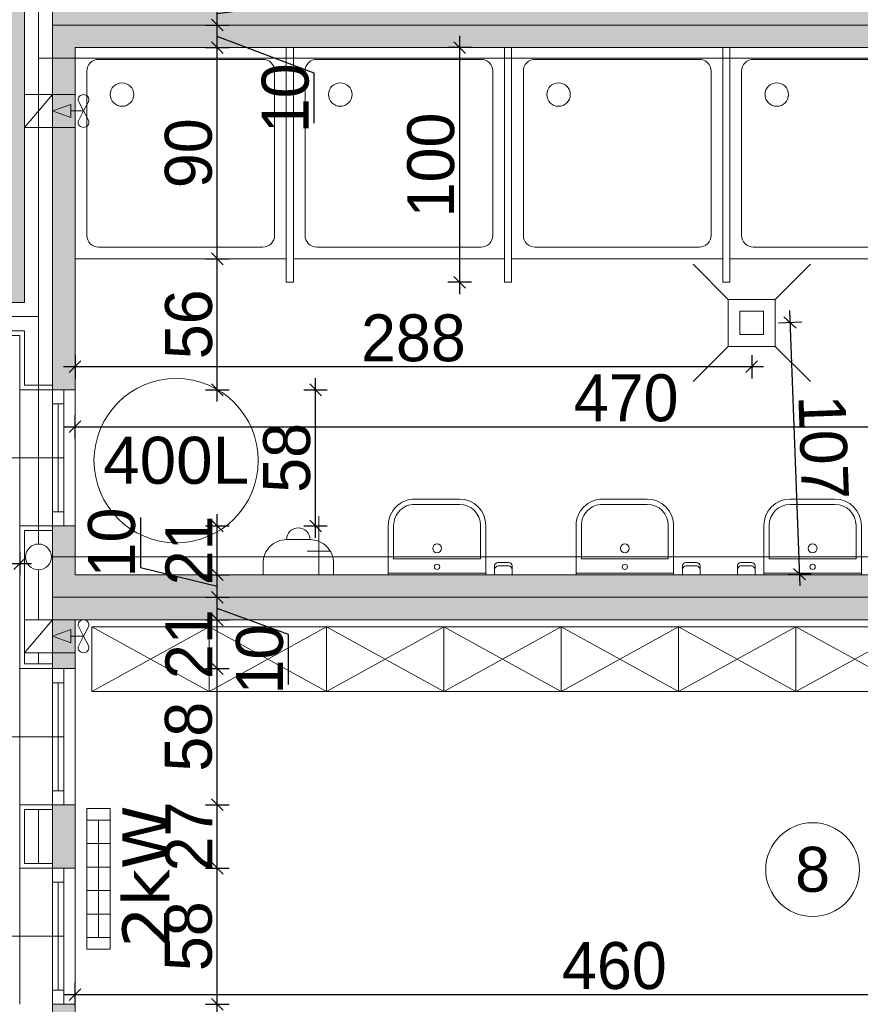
# Model space of a CAD drawing. Header units: millimetres. Extents: x 1962 to 3194, y -795 to -219.
# Tile 149 of 256: x 2515.45 to 2519.03, y -536.13 to -531.94. Entities that reach past the tile are written whole.
import ezdxf

# ---------------------------------------------------------------- set-up
doc = ezdxf.new("R2010")
doc.units = ezdxf.units.MM
doc.layers.get('0').update_dxf_attribs({"lineweight": 5})
doc.layers.get('Defpoints').update_dxf_attribs({"lineweight": 9})
for name, color, linetype, lineweight in [('A_hatch nawierzchnia', 253, 'Continuous', 9), ('A_obiekty kontenery', 152, 'Continuous', 9), ('A_obiekty kontenery elewacja', 62, 'Continuous', 9), ('A_obiekty kontenery izolacja', 213, 'BATTING', 9), ('A_obiekty kontenery opisy', 142, 'Continuous', 9), ('A_wymiary detale', 82, 'Continuous', 9), ('A_wyposażenie armatura sanitarna', 132, 'Continuous', 9), ('A_wyposażenie grzejniki elektr.', 22, 'Continuous', 9), ('A_wyposażenie kanalizacja', 32, 'Continuous', 9), ('A_wyposażenie meble', 123, 'Continuous', 9), ('A_wyposażenie przegrody wew.', 143, 'Continuous', 9), ('A_wyposażenie stolarka', 16, 'Continuous', 9), ('A_wyposażenie wentylacja i klimatyzacja', 95, 'Continuous', 9), ('A_wyposażenie zbiorniki', 77, 'Continuous', 9)]:
    doc.layers.add(name, color=color, linetype=linetype, lineweight=lineweight)
doc.styles.get("Standard").update_dxf_attribs({"font": 'arial.ttf'})
doc.styles.add('wymiary pzt', font='txt')
doc.linetypes.add('BATTING', pattern='A,0.00254,-2.54,[134,ltypeshp.shx,S=2.54,R=0,X=-2.54,Y=0],-5.08,[134,ltypeshp.shx,S=2.54,R=180,X=2.54,Y=0],-2.54', length=10.16254)
doc.dimstyles.new('wymiary detale', dxfattribs={"dimtxt": 0.2, "dimasz": 0.05, "dimexe": 0.05, "dimexo": 0, "dimgap": 0.02, "dimtad": 1, "dimdec": 0, "dimlfac": 100, "dimzin": 0, "dimtxsty": 'wymiary pzt', "dimblk": 'OBLIQUE', "dimcen": 0.1, "dimdle": 0.05, "dimadec": 1, "dimazin": 0, "dimtfac": 1, "dimtmove": 0, "dimatfit": 3, "dimfxl": 0, "dimarcsym": 0})

# ---------------------------------------------------------------- blocks, each defined once
blk = doc.blocks.new('zw$F88C')
at = {"layer": 'A_wyposażenie wentylacja i klimatyzacja'}
h = blk.add_hatch(color=256, dxfattribs=at)
h.dxf.hatch_style = 1
h.paths.add_polyline_path([(0.0417, 0.0187), (0.07, 0.0187), (0.0983, 0.0187), (0.07, 0.096)])
for p, q in [((0, 0.096), (0.14, 0.216)), ((0, 0.096), (0.14, 0.096)), ((0.07, -0.036), (0.07, 0.0187)), ((0.07, -0.036), (0.0305, -0.0154)), ((0.07, -0.036), (0.0305, -0.0566)), ((0.07, -0.036), (0.1095, -0.0154)), ((0.07, -0.036), (0.1095, -0.0566))]:
    blk.add_line(p, q, dxfattribs=at)
blk.add_lwpolyline([(0, 0.216), (0.14, 0.216), (0.14, 0), (0, 0)], close=True, dxfattribs=at)
for points in [[(0.07, 0.096), (0.0417, 0.0187), (0.07, 0.0187)], [(0.07, 0.096), (0.0983, 0.0187), (0.07, 0.0187)]]:
    blk.add_lwpolyline(points, dxfattribs=at)
for centre, radius, start, end in [((0.024, -0.036), 0.024, 133.8139, 226.1861), ((0.0212, -0.0331), 0.02, 62.4472, 133.8139), ((0.1188, -0.0331), 0.02, 46.1861, 117.5528), ((0.116, -0.036), 0.024, 313.8139, 46.1861), ((0.0212, -0.0389), 0.02, 226.1861, 297.5528), ((0.1188, -0.0389), 0.02, 242.4472, 313.8139)]:
    blk.add_arc(centre, radius, start, end, dxfattribs=at)
blk = doc.blocks.new('zw$1FD4')
at = {"layer": 'A_wyposażenie stolarka'}
blk.add_line((0.024, 0.06), (0.024, 0.52), dxfattribs=at)
for points in [[(0, 0.58), (0.048, 0.58), (0.048, 0), (0, 0)], [(0, 0.58), (0.048, 0.58), (0.048, 0.52), (0, 0.52)], [(0, 0), (0.048, 0), (0.048, 0.06), (0, 0.06)]]:
    blk.add_lwpolyline(points, close=True, dxfattribs=at)
blk = doc.blocks.new('zw$281D')
at = {"layer": 'A_wyposażenie armatura sanitarna'}
for p, q in [((-0.3203, -0.0375), (-0.3203, 0)), ((-0.3203, 0), (-0.2453, 0)), ((-0.2453, -0.0375), (-0.2453, 0)), ((0.2078, 0), (-0.2078, 0)), ((-0.2078, -0.21), (-0.2078, 0)), ((0.2078, -0.21), (0.2078, 0)), ((-0.3053, -0.0375), (-0.2603, -0.0375)), ((0.2078, -0.0075), (-0.2078, -0.0075)), ((-0.3053, -0.0525), (-0.2603, -0.0525)), ((0.1853, -0.0675), (-0.1853, -0.0675)), ((-0.1853, -0.21), (-0.1853, -0.0675)), ((0.1853, -0.21), (0.1853, -0.0675)), ((0.0953, -0.3), (-0.0953, -0.3)), ((0.0953, -0.3225), (-0.0953, -0.3225))]:
    blk.add_line(p, q, dxfattribs=at)
for centre, radius in [((0, -0.0338), 0.0112), ((0, -0.1125), 0.0188)]:
    blk.add_circle(centre, radius, dxfattribs=at)
for centre, radius, start, end in [((-0.3053, -0.0225), 0.015, 180, 270), ((-0.3053, -0.0375), 0.015, 180, 270), ((-0.2603, -0.0225), 0.015, 270, 0), ((-0.2603, -0.0375), 0.015, 270, 0), ((-0.0953, -0.21), 0.1125, 180, 270), ((-0.0953, -0.21), 0.09, 180, 270), ((0.0953, -0.21), 0.1125, 270, 0), ((0.0953, -0.21), 0.09, 270, 0)]:
    blk.add_arc(centre, radius, start, end, dxfattribs=at)
blk = doc.blocks.new('zw$496D')
at = {"layer": 'A_wyposażenie armatura sanitarna'}
blk.add_lwpolyline([(0, -0.9), (0.9, -0.9), (0.9, 0), (0, 0)], close=True, dxfattribs=at)
blk.add_lwpolyline([(0.1, -0.85), (0.8, -0.85, 0.414214), (0.85, -0.8), (0.85, -0.1, 0.414214), (0.8, -0.05), (0.1, -0.05, 0.414214), (0.05, -0.1), (0.05, -0.8, 0.414214)], format="xyb", close=True, dxfattribs=at)
blk.add_circle((0.2, -0.2), 0.05, dxfattribs=at)
blk = doc.blocks.new('zw$7565')
at = {"layer": 'A_wyposażenie grzejniki elektr.'}
for p, q in [((0, 0.25), (0.1, 0.25)), ((0.05, 0.25), (0.05, -0.25)), ((0, 0.15), (0.1, 0.15)), ((0, 0.05), (0.1, 0.05)), ((0, -0.05), (0.1, -0.05)), ((0, -0.15), (0.1, -0.15)), ((0, -0.25), (0.1, -0.25))]:
    blk.add_line(p, q, dxfattribs=at)
blk.add_lwpolyline([(0, -0.3), (0.1, -0.3), (0.1, 0.3), (0, 0.3)], close=True, dxfattribs=at)
at = {"layer": 'A_wyposażenie grzejniki elektr.', "insert": (0.2512, 0.01), "char_height": 0.2, "width": 0.872235, "attachment_point": 5, "rotation": 90, "style": 'wymiary pzt'}
blk.add_mtext('{\\fVerdana|b0|i0|c238|p34;2kW}', dxfattribs=at)
blk = doc.blocks.new('zw$184B')
at = {"layer": 'A_wyposażenie armatura sanitarna'}
blk.add_lwpolyline([(-0.05, -0.15), (0.05, -0.15, 0.414214), (0.15, -0.05), (0.15, 0), (-0.15, 0), (-0.15, -0.05, 0.414214)], format="xyb", close=True, dxfattribs=at)
blk.add_arc((0, -0.15), 0.05, 180, 0, dxfattribs=at)
blk = doc.blocks.new('zw$D077')
at = {"layer": 'A_hatch nawierzchnia'}
blk.add_line((0, 0.275), (-0.5, 0.275), dxfattribs=at)
at = {"layer": 'A_wyposażenie meble'}
for p, q in [((-0.5, 0.275), (0, 0)), ((0, 0.275), (-0.5, 0))]:
    blk.add_line(p, q, dxfattribs=at)
blk.add_lwpolyline([(-0.5, 0), (0, 0), (0, 0.275), (-0.5, 0.275)], close=True, dxfattribs=at)
blk = doc.blocks.new('_Oblique')
at = {"color": 0, "linetype": 'ByBlock', "lineweight": -2}
blk.add_line((-0.5, -0.5), (0.5, 0.5), dxfattribs=at)
blk = doc.blocks.new('*D1344')
at = {"layer": 'A_obiekty kontenery opisy', "color": 0, "lineweight": -2}
for p, q in [((-15.7401, -10.132), (-15.7401, -6.238)), ((-15.6401, -6.338), (-15.8401, -6.338)), ((-15.6401, -10.032), (-15.8401, -10.032))]:
    blk.add_line(p, q, dxfattribs=at)
at = {"layer": 'Defpoints', "color": 0}
for p in [(-15.7401, -6.338), (-14.954, -6.338), (-12.396, -10.032)]:
    blk.add_point(p, dxfattribs=at)
at = {"layer": 'A_obiekty kontenery opisy', "color": 0, "lineweight": -2, "xscale": 0.1, "yscale": 0.1, "zscale": 0.1}
for p, rotation in [((-15.7401, -6.338), 90), ((-15.7401, -10.032), 270)]:
    blk.add_blockref('_Oblique', p, dxfattribs=dict(at, rotation=rotation))
at = {"layer": 'A_obiekty kontenery opisy', "color": 0, "insert": (-15.9842, -8.185), "char_height": 0.4, "attachment_point": 5, "rotation": 90, "style": 'wymiary pzt'}
blk.add_mtext('369', dxfattribs=at)
blk = doc.blocks.new('*D691')
at = {"layer": 'A_wymiary detale', "color": 0, "lineweight": -2}
for p, q in [((2514.2533, -534.2049), (2514.2533, -534.3049)), ((2515.4523, -534.2049), (2515.4523, -534.3049)), ((2514.2033, -534.2549), (2515.5023, -534.2549))]:
    blk.add_line(p, q, dxfattribs=at)
at = {"layer": 'Defpoints', "color": 0}
for p in [(2515.4523, -533.2826), (2514.2533, -533.4426), (2515.4523, -534.2549)]:
    blk.add_point(p, dxfattribs=at)
at = {"layer": 'A_wymiary detale', "color": 0, "lineweight": -2, "xscale": 0.05, "yscale": 0.05, "zscale": 0.05, "rotation": 180}
blk.add_blockref('_Oblique', (2514.2533, -534.2549), dxfattribs=at)
at = {"layer": 'A_wymiary detale', "color": 0, "lineweight": -2, "xscale": 0.05, "yscale": 0.05, "zscale": 0.05}
blk.add_blockref('_Oblique', (2515.4523, -534.2549), dxfattribs=at)
at = {"layer": 'A_wymiary detale', "color": 0, "insert": (2514.8528, -534.1328), "char_height": 0.2, "attachment_point": 5, "style": 'wymiary pzt'}
blk.add_mtext('120', dxfattribs=at)
blk = doc.blocks.new('*D806')
at = {"layer": 'A_wymiary detale', "color": 0, "lineweight": -2}
for p, q in [((2516.2942, -536.7906), (2516.2942, -536.0826)), ((2516.2442, -536.1326), (2516.3442, -536.1326)), ((2516.2442, -536.7406), (2516.3442, -536.7406))]:
    blk.add_line(p, q, dxfattribs=at)
at = {"layer": 'Defpoints', "color": 0}
for p in [(2515.6883, -536.1326), (2516.2942, -536.1326), (2515.6883, -536.7406)]:
    blk.add_point(p, dxfattribs=at)
at = {"layer": 'A_wymiary detale', "color": 0, "lineweight": -2, "xscale": 0.05, "yscale": 0.05, "zscale": 0.05}
for p, rotation in [((2516.2942, -536.1326), 90), ((2516.2942, -536.7406), 270)]:
    blk.add_blockref('_Oblique', p, dxfattribs=dict(at, rotation=rotation))
at = {"layer": 'A_wymiary detale', "color": 0, "insert": (2516.1732, -536.4366), "char_height": 0.2, "attachment_point": 5, "rotation": 90, "style": 'wymiary pzt'}
blk.add_mtext('61', dxfattribs=at)
blk = doc.blocks.new('*D807')
at = {"layer": 'A_wymiary detale', "color": 0, "lineweight": -2}
for p, q in [((2516.2942, -536.1826), (2516.2942, -535.5026)), ((2516.2442, -535.5526), (2516.3442, -535.5526)), ((2516.2442, -536.1326), (2516.3442, -536.1326))]:
    blk.add_line(p, q, dxfattribs=at)
at = {"layer": 'Defpoints', "color": 0}
for p in [(2515.6883, -535.5526), (2516.2942, -535.5526), (2515.6883, -536.1326)]:
    blk.add_point(p, dxfattribs=at)
at = {"layer": 'A_wymiary detale', "color": 0, "lineweight": -2, "xscale": 0.05, "yscale": 0.05, "zscale": 0.05}
for p, rotation in [((2516.2942, -535.5526), 90), ((2516.2942, -536.1326), 270)]:
    blk.add_blockref('_Oblique', p, dxfattribs=dict(at, rotation=rotation))
at = {"layer": 'A_wymiary detale', "color": 0, "insert": (2516.1721, -535.8426), "char_height": 0.2, "attachment_point": 5, "rotation": 90, "style": 'wymiary pzt'}
blk.add_mtext('58', dxfattribs=at)
blk = doc.blocks.new('*D808')
at = {"layer": 'A_wymiary detale', "color": 0, "lineweight": -2}
for p, q in [((2516.2942, -535.6026), (2516.2942, -535.2326)), ((2516.2442, -535.2826), (2516.3442, -535.2826)), ((2516.2442, -535.5526), (2516.3442, -535.5526))]:
    blk.add_line(p, q, dxfattribs=at)
at = {"layer": 'Defpoints', "color": 0}
for p in [(2515.6883, -535.2826), (2516.2942, -535.2826), (2515.6883, -535.5526)]:
    blk.add_point(p, dxfattribs=at)
at = {"layer": 'A_wymiary detale', "color": 0, "lineweight": -2, "xscale": 0.05, "yscale": 0.05, "zscale": 0.05}
for p, rotation in [((2516.2942, -535.2826), 90), ((2516.2942, -535.5526), 270)]:
    blk.add_blockref('_Oblique', p, dxfattribs=dict(at, rotation=rotation))
at = {"layer": 'A_wymiary detale', "color": 0, "insert": (2516.1732, -535.4176), "char_height": 0.2, "attachment_point": 5, "rotation": 90, "style": 'wymiary pzt'}
blk.add_mtext('27', dxfattribs=at)
blk = doc.blocks.new('*D809')
at = {"layer": 'A_wymiary detale', "color": 0, "lineweight": -2}
for p, q in [((2516.2942, -535.3326), (2516.2942, -534.6526)), ((2516.2442, -534.7026), (2516.3442, -534.7026)), ((2516.2442, -535.2826), (2516.3442, -535.2826))]:
    blk.add_line(p, q, dxfattribs=at)
at = {"layer": 'Defpoints', "color": 0}
for p in [(2515.6883, -534.7026), (2516.2942, -534.7026), (2515.6883, -535.2826)]:
    blk.add_point(p, dxfattribs=at)
at = {"layer": 'A_wymiary detale', "color": 0, "lineweight": -2, "xscale": 0.05, "yscale": 0.05, "zscale": 0.05}
for p, rotation in [((2516.2942, -534.7026), 90), ((2516.2942, -535.2826), 270)]:
    blk.add_blockref('_Oblique', p, dxfattribs=dict(at, rotation=rotation))
at = {"layer": 'A_wymiary detale', "color": 0, "insert": (2516.1721, -534.9926), "char_height": 0.2, "attachment_point": 5, "rotation": 90, "style": 'wymiary pzt'}
blk.add_mtext('58', dxfattribs=at)
blk = doc.blocks.new('*D810')
at = {"layer": 'A_wymiary detale', "color": 0, "lineweight": -2}
for p, q in [((2516.2942, -534.7526), (2516.2942, -534.4446)), ((2516.2442, -534.4946), (2516.3442, -534.4946)), ((2516.2442, -534.7026), (2516.3442, -534.7026))]:
    blk.add_line(p, q, dxfattribs=at)
at = {"layer": 'Defpoints', "color": 0}
for p in [(2515.6883, -534.4946), (2516.2942, -534.4946), (2515.6883, -534.7026)]:
    blk.add_point(p, dxfattribs=at)
at = {"layer": 'A_wymiary detale', "color": 0, "lineweight": -2, "xscale": 0.05, "yscale": 0.05, "zscale": 0.05}
for p, rotation in [((2516.2942, -534.4946), 90), ((2516.2942, -534.7026), 270)]:
    blk.add_blockref('_Oblique', p, dxfattribs=dict(at, rotation=rotation))
at = {"layer": 'A_wymiary detale', "color": 0, "insert": (2516.1732, -534.5986), "char_height": 0.2, "attachment_point": 5, "rotation": 90, "style": 'wymiary pzt'}
blk.add_mtext('21', dxfattribs=at)
blk = doc.blocks.new('*D811')
at = {"layer": 'A_wymiary detale', "color": 0, "lineweight": -2}
for p, q in [((2516.2942, -534.5446), (2516.2942, -534.3486)), ((2516.2442, -534.3986), (2516.3442, -534.3986)), ((2516.5973, -534.5572), (2516.2942, -534.4466)), ((2516.2442, -534.4946), (2516.3442, -534.4946)), ((2516.5973, -534.7706), (2516.5973, -534.5572))]:
    blk.add_line(p, q, dxfattribs=at)
at = {"layer": 'Defpoints', "color": 0}
for p in [(2515.6883, -534.3986), (2516.2942, -534.3986), (2515.6883, -534.4946)]:
    blk.add_point(p, dxfattribs=at)
at = {"layer": 'A_wymiary detale', "color": 0, "lineweight": -2, "xscale": 0.05, "yscale": 0.05, "zscale": 0.05}
for p, rotation in [((2516.2942, -534.3986), 90), ((2516.2942, -534.4946), 270)]:
    blk.add_blockref('_Oblique', p, dxfattribs=dict(at, rotation=rotation))
at = {"layer": 'A_wymiary detale', "color": 0, "insert": (2516.4753, -534.6639), "char_height": 0.2, "attachment_point": 5, "rotation": 90, "style": 'wymiary pzt'}
blk.add_mtext('10', dxfattribs=at)
blk = doc.blocks.new('*D812')
at = {"layer": 'A_wymiary detale', "color": 0, "lineweight": -2}
for p, q in [((2515.9668, -534.0583), (2515.9668, -534.2717)), ((2515.9668, -534.2717), (2516.2942, -534.3506)), ((2516.2942, -534.4486), (2516.2942, -534.2526)), ((2516.2442, -534.3026), (2516.3442, -534.3026)), ((2516.2442, -534.3986), (2516.3442, -534.3986))]:
    blk.add_line(p, q, dxfattribs=at)
at = {"layer": 'Defpoints', "color": 0}
for p in [(2515.6883, -534.3026), (2516.2942, -534.3026), (2515.6883, -534.3986)]:
    blk.add_point(p, dxfattribs=at)
at = {"layer": 'A_wymiary detale', "color": 0, "lineweight": -2, "xscale": 0.05, "yscale": 0.05, "zscale": 0.05}
for p, rotation in [((2516.2942, -534.3026), 90), ((2516.2942, -534.3986), 270)]:
    blk.add_blockref('_Oblique', p, dxfattribs=dict(at, rotation=rotation))
at = {"layer": 'A_wymiary detale', "color": 0, "insert": (2515.8448, -534.165), "char_height": 0.2, "attachment_point": 5, "rotation": 90, "style": 'wymiary pzt'}
blk.add_mtext('10', dxfattribs=at)
blk = doc.blocks.new('*D813')
at = {"layer": 'A_wymiary detale', "color": 0, "lineweight": -2}
for p, q in [((2516.2942, -534.3526), (2516.2942, -534.0446)), ((2516.2442, -534.0946), (2516.3442, -534.0946)), ((2516.2442, -534.3026), (2516.3442, -534.3026))]:
    blk.add_line(p, q, dxfattribs=at)
at = {"layer": 'Defpoints', "color": 0}
for p in [(2515.6883, -534.0946), (2516.2942, -534.0946), (2515.6883, -534.3026)]:
    blk.add_point(p, dxfattribs=at)
at = {"layer": 'A_wymiary detale', "color": 0, "lineweight": -2, "xscale": 0.05, "yscale": 0.05, "zscale": 0.05}
for p, rotation in [((2516.2942, -534.0946), 90), ((2516.2942, -534.3026), 270)]:
    blk.add_blockref('_Oblique', p, dxfattribs=dict(at, rotation=rotation))
at = {"layer": 'A_wymiary detale', "color": 0, "insert": (2516.1732, -534.1986), "char_height": 0.2, "attachment_point": 5, "rotation": 90, "style": 'wymiary pzt'}
blk.add_mtext('21', dxfattribs=at)
blk = doc.blocks.new('*D814')
at = {"layer": 'A_wymiary detale', "color": 0, "lineweight": -2}
for p, q in [((2516.713, -534.1446), (2516.713, -533.4646)), ((2516.663, -533.5146), (2516.763, -533.5146)), ((2516.663, -534.0946), (2516.763, -534.0946))]:
    blk.add_line(p, q, dxfattribs=at)
at = {"layer": 'Defpoints', "color": 0}
for p in [(2515.6883, -533.5146), (2516.713, -533.5146), (2515.6883, -534.0946)]:
    blk.add_point(p, dxfattribs=at)
at = {"layer": 'A_wymiary detale', "color": 0, "lineweight": -2, "xscale": 0.05, "yscale": 0.05, "zscale": 0.05}
for p, rotation in [((2516.713, -533.5146), 90), ((2516.713, -534.0946), 270)]:
    blk.add_blockref('_Oblique', p, dxfattribs=dict(at, rotation=rotation))
at = {"layer": 'A_wymiary detale', "color": 0, "insert": (2516.5909, -533.8046), "char_height": 0.2, "attachment_point": 5, "rotation": 90, "style": 'wymiary pzt'}
blk.add_mtext('58', dxfattribs=at)
blk = doc.blocks.new('*D815')
at = {"layer": 'A_wymiary detale', "color": 0, "lineweight": -2}
for p, q in [((2516.2942, -533.5646), (2516.2942, -532.9066)), ((2516.2442, -532.9566), (2516.3442, -532.9566)), ((2516.2442, -533.5146), (2516.3442, -533.5146))]:
    blk.add_line(p, q, dxfattribs=at)
at = {"layer": 'Defpoints', "color": 0}
for p in [(2515.6883, -532.9566), (2516.2942, -532.9566), (2515.6883, -533.5146)]:
    blk.add_point(p, dxfattribs=at)
at = {"layer": 'A_wymiary detale', "color": 0, "lineweight": -2, "xscale": 0.05, "yscale": 0.05, "zscale": 0.05}
for p, rotation in [((2516.2942, -532.9566), 90), ((2516.2942, -533.5146), 270)]:
    blk.add_blockref('_Oblique', p, dxfattribs=dict(at, rotation=rotation))
at = {"layer": 'A_wymiary detale', "color": 0, "insert": (2516.1732, -533.2356), "char_height": 0.2, "attachment_point": 5, "rotation": 90, "style": 'wymiary pzt'}
blk.add_mtext('56', dxfattribs=at)
blk = doc.blocks.new('*D816')
at = {"layer": 'A_wymiary detale', "color": 0, "lineweight": -2}
for p, q in [((2516.2942, -533.0066), (2516.2942, -532.0066)), ((2516.2442, -532.0566), (2516.3442, -532.0566)), ((2516.2442, -532.9566), (2516.3442, -532.9566))]:
    blk.add_line(p, q, dxfattribs=at)
at = {"layer": 'Defpoints', "color": 0}
for p in [(2515.6883, -532.0566), (2516.2942, -532.0566), (2515.6883, -532.9566)]:
    blk.add_point(p, dxfattribs=at)
at = {"layer": 'A_wymiary detale', "color": 0, "lineweight": -2, "xscale": 0.05, "yscale": 0.05, "zscale": 0.05}
for p, rotation in [((2516.2942, -532.0566), 90), ((2516.2942, -532.9566), 270)]:
    blk.add_blockref('_Oblique', p, dxfattribs=dict(at, rotation=rotation))
at = {"layer": 'A_wymiary detale', "color": 0, "insert": (2516.1721, -532.5066), "char_height": 0.2, "attachment_point": 5, "rotation": 90, "style": 'wymiary pzt'}
blk.add_mtext('90', dxfattribs=at)
blk = doc.blocks.new('*D817')
at = {"layer": 'A_wymiary detale', "color": 0, "lineweight": -2}
for p, q in [((2516.2942, -532.1066), (2516.2942, -531.9106)), ((2516.2442, -531.9606), (2516.3442, -531.9606)), ((2516.7068, -532.1656), (2516.2942, -532.0086)), ((2516.2442, -532.0566), (2516.3442, -532.0566)), ((2516.7068, -532.3791), (2516.7068, -532.1656))]:
    blk.add_line(p, q, dxfattribs=at)
at = {"layer": 'Defpoints', "color": 0}
for p in [(2515.6883, -531.9606), (2516.2942, -531.9606), (2515.6883, -532.0566)]:
    blk.add_point(p, dxfattribs=at)
at = {"layer": 'A_wymiary detale', "color": 0, "lineweight": -2, "xscale": 0.05, "yscale": 0.05, "zscale": 0.05}
for p, rotation in [((2516.2942, -531.9606), 90), ((2516.2942, -532.0566), 270)]:
    blk.add_blockref('_Oblique', p, dxfattribs=dict(at, rotation=rotation))
at = {"layer": 'A_wymiary detale', "color": 0, "insert": (2516.5847, -532.2724), "char_height": 0.2, "attachment_point": 5, "rotation": 90, "style": 'wymiary pzt'}
blk.add_mtext('10', dxfattribs=at)
blk = doc.blocks.new('*D818')
at = {"layer": 'A_wymiary detale', "color": 0, "lineweight": -2}
for p, q in [((2516.7068, -531.6446), (2516.7068, -531.858)), ((2516.2942, -532.0106), (2516.2942, -531.8146)), ((2516.2442, -531.8646), (2516.3442, -531.8646)), ((2516.7068, -531.858), (2516.2942, -531.9126)), ((2516.2442, -531.9606), (2516.3442, -531.9606))]:
    blk.add_line(p, q, dxfattribs=at)
at = {"layer": 'Defpoints', "color": 0}
for p in [(2515.6883, -531.8646), (2516.2942, -531.8646), (2515.6883, -531.9606)]:
    blk.add_point(p, dxfattribs=at)
at = {"layer": 'A_wymiary detale', "color": 0, "lineweight": -2, "xscale": 0.05, "yscale": 0.05, "zscale": 0.05}
for p, rotation in [((2516.2942, -531.8646), 90), ((2516.2942, -531.9606), 270)]:
    blk.add_blockref('_Oblique', p, dxfattribs=dict(at, rotation=rotation))
at = {"layer": 'A_wymiary detale', "color": 0, "insert": (2516.5847, -531.7513), "char_height": 0.2, "attachment_point": 5, "rotation": 90, "style": 'wymiary pzt'}
blk.add_mtext('10', dxfattribs=at)
blk = doc.blocks.new('*D905')
at = {"layer": 'A_wymiary detale', "color": 0, "lineweight": -2}
for p, q in [((2514.4383, -554.0926), (2514.4383, -533.2326)), ((2514.4883, -533.2826), (2514.3883, -533.2826)), ((2514.4883, -554.0426), (2514.3883, -554.0426))]:
    blk.add_line(p, q, dxfattribs=at)
at = {"layer": 'Defpoints', "color": 0}
for p in [(2514.4383, -533.2826), (2515.4523, -533.2826), (2515.4523, -554.0426)]:
    blk.add_point(p, dxfattribs=at)
at = {"layer": 'A_wymiary detale', "color": 0, "lineweight": -2, "xscale": 0.05, "yscale": 0.05, "zscale": 0.05}
for p, rotation in [((2514.4383, -533.2826), 90), ((2514.4383, -554.0426), 270)]:
    blk.add_blockref('_Oblique', p, dxfattribs=dict(at, rotation=rotation))
at = {"layer": 'A_wymiary detale', "color": 0, "insert": (2514.3162, -543.6626), "char_height": 0.2, "attachment_point": 5, "rotation": 90, "style": 'wymiary pzt'}
blk.add_mtext('2076', dxfattribs=at)
blk = doc.blocks.new('*D942')
at = {"layer": 'A_wymiary detale', "color": 0, "lineweight": -2}
for p, q in [((2517.327, -532.0066), (2517.327, -533.1066)), ((2517.377, -532.0566), (2517.277, -532.0566)), ((2517.377, -533.0566), (2517.277, -533.0566))]:
    blk.add_line(p, q, dxfattribs=at)
at = {"layer": 'Defpoints', "color": 0}
for p in [(2517.5183, -532.0566), (2517.327, -533.0566), (2517.5183, -533.0566)]:
    blk.add_point(p, dxfattribs=at)
at = {"layer": 'A_wymiary detale', "color": 0, "lineweight": -2, "xscale": 0.05, "yscale": 0.05, "zscale": 0.05}
for p, rotation in [((2517.327, -532.0566), 90), ((2517.327, -533.0566), 270)]:
    blk.add_blockref('_Oblique', p, dxfattribs=dict(at, rotation=rotation))
at = {"layer": 'A_wymiary detale', "color": 0, "insert": (2517.2049, -532.5566), "char_height": 0.2, "attachment_point": 5, "rotation": 90, "style": 'wymiary pzt'}
blk.add_mtext('100', dxfattribs=at)
blk = doc.blocks.new('*D943')
at = {"layer": 'A_wymiary detale', "color": 0, "lineweight": -2}
for p, q in [((2515.6883, -536.1411), (2515.6883, -536.0411)), ((2520.2843, -536.1411), (2520.2843, -536.0411)), ((2515.6383, -536.0911), (2520.3343, -536.0911))]:
    blk.add_line(p, q, dxfattribs=at)
at = {"layer": 'Defpoints', "color": 0}
for p in [(2520.2843, -536.0911), (2515.6883, -536.7406), (2520.2843, -536.7406)]:
    blk.add_point(p, dxfattribs=at)
at = {"layer": 'A_wymiary detale', "color": 0, "lineweight": -2, "xscale": 0.05, "yscale": 0.05, "zscale": 0.05, "rotation": 180}
blk.add_blockref('_Oblique', (2515.6883, -536.0911), dxfattribs=at)
at = {"layer": 'A_wymiary detale', "color": 0, "lineweight": -2, "xscale": 0.05, "yscale": 0.05, "zscale": 0.05}
blk.add_blockref('_Oblique', (2520.2843, -536.0911), dxfattribs=at)
at = {"layer": 'A_wymiary detale', "color": 0, "insert": (2517.9863, -535.969), "char_height": 0.2, "attachment_point": 5, "style": 'wymiary pzt'}
blk.add_mtext('460', dxfattribs=at)
blk = doc.blocks.new('*D946')
at = {"layer": 'A_wymiary detale', "color": 0, "lineweight": -2}
for p, q in [((2515.6883, -533.7219), (2515.6883, -533.6219)), ((2520.3843, -533.7219), (2520.3843, -533.6219)), ((2515.6383, -533.6719), (2520.4343, -533.6719))]:
    blk.add_line(p, q, dxfattribs=at)
at = {"layer": 'Defpoints', "color": 0}
for p in [(2520.3843, -533.6719), (2515.6883, -534.3026), (2520.3843, -534.3026)]:
    blk.add_point(p, dxfattribs=at)
at = {"layer": 'A_wymiary detale', "color": 0, "lineweight": -2, "xscale": 0.05, "yscale": 0.05, "zscale": 0.05, "rotation": 180}
blk.add_blockref('_Oblique', (2515.6883, -533.6719), dxfattribs=at)
at = {"layer": 'A_wymiary detale', "color": 0, "lineweight": -2, "xscale": 0.05, "yscale": 0.05, "zscale": 0.05}
blk.add_blockref('_Oblique', (2520.3843, -533.6719), dxfattribs=at)
at = {"layer": 'A_wymiary detale', "color": 0, "insert": (2518.0363, -533.5499), "char_height": 0.2, "attachment_point": 5, "style": 'wymiary pzt'}
blk.add_mtext('470', dxfattribs=at)
blk = doc.blocks.new('*D959')
at = {"layer": 'A_wymiary detale', "color": 0, "lineweight": -2}
for p, q in [((2518.733, -533.1773), (2518.7766, -534.3502)), ((2518.6849, -533.2291), (2518.7848, -533.2254)), ((2518.7247, -534.3021), (2518.8247, -534.2984))]:
    blk.add_line(p, q, dxfattribs=at)
at = {"layer": 'Defpoints', "color": 0}
for p in [(2518.6713, -533.2296), (2518.7111, -534.3026), (2518.7747, -534.3003)]:
    blk.add_point(p, dxfattribs=at)
at = {"layer": 'A_wymiary detale', "color": 0, "lineweight": -2, "xscale": 0.05, "yscale": 0.05, "zscale": 0.05}
for p, rotation in [((2518.7348, -533.2273), 92.12825568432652), ((2518.7747, -534.3003), 272.1282556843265)]:
    blk.add_blockref('_Oblique', p, dxfattribs=dict(at, rotation=rotation))
at = {"layer": 'A_wymiary detale', "color": 0, "insert": (2518.8767, -533.7592), "char_height": 0.2, "attachment_point": 5, "rotation": 272.1283, "style": 'wymiary pzt'}
blk.add_mtext('107', dxfattribs=at)
blk = doc.blocks.new('*D960')
at = {"layer": 'A_wymiary detale', "color": 0, "lineweight": -2}
for p, q in [((2515.6883, -533.3665), (2515.6883, -533.4665)), ((2518.5713, -533.3665), (2518.5713, -533.4665)), ((2518.6213, -533.4165), (2515.6383, -533.4165))]:
    blk.add_line(p, q, dxfattribs=at)
at = {"layer": 'Defpoints', "color": 0}
for p in [(2515.6883, -533.3296), (2518.5713, -533.3296), (2515.6883, -533.4165)]:
    blk.add_point(p, dxfattribs=at)
at = {"layer": 'A_wymiary detale', "color": 0, "lineweight": -2, "xscale": 0.05, "yscale": 0.05, "zscale": 0.05, "rotation": 180}
blk.add_blockref('_Oblique', (2515.6883, -533.4165), dxfattribs=at)
at = {"layer": 'A_wymiary detale', "color": 0, "lineweight": -2, "xscale": 0.05, "yscale": 0.05, "zscale": 0.05}
blk.add_blockref('_Oblique', (2518.5713, -533.4165), dxfattribs=at)
at = {"layer": 'A_wymiary detale', "color": 0, "insert": (2517.1298, -533.2945), "char_height": 0.2, "attachment_point": 5, "style": 'wymiary pzt'}
blk.add_mtext('288', dxfattribs=at)
blk = doc.blocks.new('*D982')
at = {"layer": 'A_wymiary detale', "color": 0, "lineweight": -2}
for p, q in [((2514.8444, -533.2326), (2514.8444, -533.8546)), ((2514.8944, -533.2826), (2514.7944, -533.2826)), ((2514.8944, -533.8046), (2514.7944, -533.8046))]:
    blk.add_line(p, q, dxfattribs=at)
at = {"layer": 'Defpoints', "color": 0}
for p in [(2515.4523, -533.2826), (2514.8444, -533.8046), (2515.4523, -533.8046)]:
    blk.add_point(p, dxfattribs=at)
at = {"layer": 'A_wymiary detale', "color": 0, "lineweight": -2, "xscale": 0.05, "yscale": 0.05, "zscale": 0.05}
for p, rotation in [((2514.8444, -533.2826), 90), ((2514.8444, -533.8046), 270)]:
    blk.add_blockref('_Oblique', p, dxfattribs=dict(at, rotation=rotation))
at = {"layer": 'A_wymiary detale', "color": 0, "insert": (2514.7223, -533.5436), "char_height": 0.2, "attachment_point": 5, "rotation": 90, "style": 'wymiary pzt'}
blk.add_mtext('52', dxfattribs=at)
blk = doc.blocks.new('*D983')
at = {"layer": 'A_wymiary detale', "color": 0, "lineweight": -2}
for p, q in [((2514.8444, -533.7546), (2514.8444, -535.0426)), ((2514.8944, -533.8046), (2514.7944, -533.8046)), ((2514.8481, -534.9926), (2514.7944, -534.9926))]:
    blk.add_line(p, q, dxfattribs=at)
at = {"layer": 'Defpoints', "color": 0}
for p in [(2515.4523, -533.8046), (2514.8444, -534.9926), (2514.8481, -534.9926)]:
    blk.add_point(p, dxfattribs=at)
at = {"layer": 'A_wymiary detale', "color": 0, "lineweight": -2, "xscale": 0.05, "yscale": 0.05, "zscale": 0.05}
for p, rotation in [((2514.8444, -533.8046), 90), ((2514.8444, -534.9926), 270)]:
    blk.add_blockref('_Oblique', p, dxfattribs=dict(at, rotation=rotation))
at = {"layer": 'A_wymiary detale', "color": 0, "insert": (2514.7234, -534.3986), "char_height": 0.2, "attachment_point": 5, "rotation": 90, "style": 'wymiary pzt'}
blk.add_mtext('119', dxfattribs=at)
blk = doc.blocks.new('*D985')
at = {"layer": 'A_wymiary detale', "color": 0, "lineweight": -2}
for p, q in [((2514.8444, -535.7926), (2514.8444, -537.0266)), ((2514.8481, -535.8426), (2514.7944, -535.8426)), ((2514.8944, -536.9766), (2514.7944, -536.9766))]:
    blk.add_line(p, q, dxfattribs=at)
at = {"layer": 'Defpoints', "color": 0}
for p in [(2514.8481, -535.8426), (2514.8444, -536.9766), (2515.4523, -536.9766)]:
    blk.add_point(p, dxfattribs=at)
at = {"layer": 'A_wymiary detale', "color": 0, "lineweight": -2, "xscale": 0.05, "yscale": 0.05, "zscale": 0.05}
for p, rotation in [((2514.8444, -535.8426), 90), ((2514.8444, -536.9766), 270)]:
    blk.add_blockref('_Oblique', p, dxfattribs=dict(at, rotation=rotation))
at = {"layer": 'A_wymiary detale', "color": 0, "insert": (2514.7223, -536.4096), "char_height": 0.2, "attachment_point": 5, "rotation": 90, "style": 'wymiary pzt'}
blk.add_mtext('113', dxfattribs=at)
blk = doc.blocks.new('zw$EC30')
at = {"layer": 'A_hatch nawierzchnia'}
h = blk.add_hatch(color=256, dxfattribs=at)
h.dxf.hatch_style = 1
h.paths.add_polyline_path([(-14.814, -0.14), (-12.376, -0.14), (-12.376, -6.198), (-13.085, -6.198), (-13.085, -6.102), (-12.472, -6.102), (-12.472, -0.236), (-14.718, -0.236), (-14.718, -0.436), (-14.814, -0.436)])
h = blk.add_hatch(color=256, dxfattribs=at)
h.dxf.hatch_style = 1
h.paths.add_polyline_path([(-12.256, -2.578), (-12.256, -5.016), (-7.464, -5.016), (-7.464, -4.92), (-12.16, -4.92), (-12.16, -2.674), (-6.294, -2.674), (-6.294, -4.92), (-6.544, -4.92), (-6.544, -5.016), (-6.198, -5.016), (-6.198, -2.578)])
h = blk.add_hatch(color=256, dxfattribs=at)
h.dxf.hatch_style = 1
h.paths.add_polyline_path([(-12.256, -5.016), (-12.256, -6.57), (-12.16, -6.57), (-12.16, -5.112), (-7.464, -5.112), (-7.464, -5.016)])
h = blk.add_hatch(color=256, dxfattribs=at)
h.dxf.hatch_style = 1
h.paths.add_polyline_path([(-12.256, -7.454), (-7.464, -7.454), (-7.464, -7.358), (-12.16, -7.358), (-12.16, -7.15), (-12.256, -7.15)])
h = blk.add_hatch(color=256, dxfattribs=at)
h.dxf.hatch_style = 1
h.paths.add_polyline_path([(-12.256, -7.454), (-12.256, -7.758), (-12.16, -7.758), (-12.16, -7.55), (-7.464, -7.55), (-7.464, -7.454)])
h = blk.add_hatch(color=256, dxfattribs=at)
h.dxf.hatch_style = 1
h.paths.add_polyline_path([(-12.256, -8.608), (-12.16, -8.608), (-12.16, -8.338), (-12.256, -8.338)])
h = blk.add_hatch(color=256, dxfattribs=at)
h.dxf.hatch_style = 1
h.paths.add_polyline_path([(-12.256, -9.892), (-9.227, -9.892), (-7.564, -9.892), (-7.564, -9.796), (-12.16, -9.796), (-12.16, -9.188), (-12.256, -9.188)])
at = {"layer": 'A_obiekty kontenery'}
for p, q in [((-12.396, -7.15), (-12.396, -6.57)), ((-12.16, -6.57), (-12.256, -6.57)), ((-12.16, -7.15), (-12.256, -7.15)), ((-12.396, -7.758), (-12.396, -8.338)), ((-12.16, -7.758), (-12.256, -7.758)), ((-12.16, -8.338), (-12.256, -8.338)), ((-12.396, -9.188), (-12.396, -8.608)), ((-12.16, -8.608), (-12.256, -8.608)), ((-12.16, -9.188), (-12.256, -9.188))]:
    blk.add_line(p, q, dxfattribs=at)
blk.add_lwpolyline([(-12.376, -6.198), (-12.376, -0.14), (-14.814, -0.14), (-14.814, -6.198)], close=True, dxfattribs=at)
for points in [[(-6.198, -2.578), (-12.256, -2.578), (-12.256, -5.016), (-7.464, -5.016)], [(-7.464, -5.016), (-12.256, -5.016), (-12.256, -7.454), (-7.464, -7.454)], [(-7.464, -5.112), (-12.16, -5.112), (-12.16, -7.358), (-7.464, -7.358)], [(-7.464, -7.454), (-12.256, -7.454), (-12.256, -9.892), (-7.564, -9.892)], [(-7.464, -7.55), (-12.16, -7.55), (-12.16, -9.796), (-7.564, -9.796)]]:
    blk.add_lwpolyline(points, dxfattribs=at)
at = {"layer": 'A_obiekty kontenery elewacja'}
for points in [[(-13.085, -6.198), (-13.085, -6.338), (-12.396, -6.338), (-12.396, -6.57), (-12.256, -6.57)], [(-13.065, -6.198), (-13.065, -6.318), (-12.376, -6.318), (-12.376, -6.55), (-12.256, -6.55)], [(-12.256, -7.15), (-12.396, -7.15), (-12.396, -7.758), (-12.256, -7.758)], [(-12.256, -7.17), (-12.376, -7.17), (-12.376, -7.738), (-12.256, -7.738)], [(-12.256, -8.338), (-12.396, -8.338), (-12.396, -8.608), (-12.256, -8.608)], [(-12.256, -8.358), (-12.376, -8.358), (-12.376, -8.588), (-12.256, -8.588)]]:
    blk.add_lwpolyline(points, dxfattribs=at)
at = {"layer": 'A_obiekty kontenery izolacja', "ltscale": 0.01}
for p, q in [((-12.316, -3.014), (-12.316, -5.312)), ((-12.316, -5.452), (-12.316, -6.258))]:
    blk.add_line(p, q, dxfattribs=at)
for points in [[(-13.065, -6.258), (-12.316, -6.258), (-12.316, -6.55)], [(-12.316, -7.17), (-12.316, -7.227)], [(-12.316, -7.337), (-12.316, -7.55)], [(-12.316, -7.69), (-12.316, -7.738)], [(-12.316, -8.358), (-12.316, -8.588)]]:
    blk.add_lwpolyline(points, dxfattribs=at)
at = {"layer": 'A_wyposażenie armatura sanitarna'}
for p, q in [((-9.377, -6.185), (-9.527, -6.035)), ((-9.177, -6.185), (-9.027, -6.035)), ((-9.377, -6.385), (-9.527, -6.535)), ((-9.177, -6.385), (-9.027, -6.535)), ((-11.1214, -7.358), (-11.1214, -7.108)), ((-11.0714, -7.258), (-11.1714, -7.258))]:
    blk.add_line(p, q, dxfattribs=at)
for points in [[(-9.177, -6.385), (-9.377, -6.385), (-9.377, -6.185), (-9.177, -6.185)], [(-9.227, -6.235), (-9.327, -6.235), (-9.327, -6.335), (-9.227, -6.335)]]:
    blk.add_lwpolyline(points, close=True, dxfattribs=at)
at = {"layer": 'A_wyposażenie kanalizacja'}
for p, q in [((-8.2175, -5.157), (-12.316, -5.157)), ((-12.316, -7.227), (-12.316, -5.157)), ((-8.2175, -7.282), (-12.261, -7.282))]:
    blk.add_line(p, q, dxfattribs=at)
blk.add_circle((-12.316, -7.282), 0.055, dxfattribs=at)
at = {"layer": 'A_wyposażenie przegrody wew.'}
for points in [[(-11.26, -6.112), (-11.23, -6.112), (-11.23, -5.112), (-11.26, -5.112)], [(-10.33, -6.112), (-10.3, -6.112), (-10.3, -5.112), (-10.33, -5.112)], [(-9.4, -6.112), (-9.37, -6.112), (-9.37, -5.112), (-9.4, -5.112)]]:
    blk.add_lwpolyline(points, close=True, dxfattribs=at)
at = {"layer": 'A_wyposażenie stolarka'}
for p, q in [((-12.208, -6.86), (-13.0002, -6.86)), ((-12.208, -8.048), (-13.0002, -8.048)), ((-12.208, -8.898), (-13.0002, -8.898))]:
    blk.add_line(p, q, dxfattribs=at)
at = {"layer": 'A_wyposażenie zbiorniki'}
blk.add_circle((-11.7294, -6.8716), 0.35, dxfattribs=at)
at = {"layer": 'A_wyposażenie armatura sanitarna'}
for p in [(-12.16, -5.112), (-11.23, -5.112), (-10.3, -5.112), (-9.37, -5.112)]:
    blk.add_blockref('zw$496D', p, dxfattribs=at)
at = {"layer": 'A_wyposażenie armatura sanitarna', "rotation": 180}
for name, p in [('zw$281D', (-10.6175, -7.358)), ('zw$281D', (-9.8175, -7.358)), ('zw$184B', (-11.2089, -7.358))]:
    blk.add_blockref(name, p, dxfattribs=at)
at = {"layer": 'A_wyposażenie armatura sanitarna', "xscale": -1, "rotation": 180}
blk.add_blockref('zw$281D', (-9.0175, -7.358), dxfattribs=at)
at = {"layer": 'A_wyposażenie grzejniki elektr.'}
blk.add_blockref('zw$7565', (-12.11, -8.6534), dxfattribs=at)
at = {"layer": 'A_wyposażenie meble', "xscale": -1, "rotation": 180}
for p in [(-11.5883, -7.5796), (-11.0883, -7.5796), (-10.5883, -7.5796), (-10.0883, -7.5796), (-9.5883, -7.5796), (-9.0883, -7.5796), (-8.5883, -7.5796)]:
    blk.add_blockref('zw$D077', p, dxfattribs=at)
at = {"layer": 'A_wyposażenie stolarka', "xscale": -1, "rotation": 180}
for p in [(-12.256, -6.57), (-12.256, -8.608)]:
    blk.add_blockref('zw$1FD4', p, dxfattribs=at)
at = {"layer": 'A_wyposażenie stolarka'}
blk.add_blockref('zw$1FD4', (-12.256, -8.338), dxfattribs=at)
at = {"layer": 'A_wyposażenie wentylacja i klimatyzacja', "xscale": -1}
for p, rotation in [((-12.16, -5.312), 89.99999999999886), ((-12.16, -7.55), 89.99999999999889)]:
    blk.add_blockref('zw$F88C', p, dxfattribs=dict(at, rotation=rotation))
at = {"layer": 'A_wyposażenie zbiorniki', "insert": (-11.7294, -6.8716), "char_height": 0.2, "width": 0.490393, "attachment_point": 5}
blk.add_mtext('400L', dxfattribs=at)
at = {"layer": 'A_obiekty kontenery opisy'}
dim = blk.add_linear_dim(base=(-15.7401, -6.338), p1=(-12.396, -10.032), p2=(-14.954, -6.338), angle=90, dimstyle='wymiary detale', override={"dimscale": 2, "dimblk": 'Oblique'}, dxfattribs=at)
dim.commit()
dim.dimension.update_dxf_attribs({"geometry": '*D1344', "text_midpoint": (-15.9842, -8.185)})

msp = doc.modelspace()

# ---------------------------------------------------------------- linework, layer by layer
at = {"layer": 'A_wymiary detale'}
msp.add_circle((2518.8309, -535.5588), 0.2, dxfattribs=at)

# ---------------------------------------------------------------- block references
msp.add_blockref('zw$EC30', (2527.8483, -526.9446))

# ---------------------------------------------------------------- texts
at = {"layer": 'A_wymiary detale', "insert": (2518.8309, -535.5588), "char_height": 0.192, "width": 0.43823, "attachment_point": 5}
msp.add_mtext('8', dxfattribs=at)

# ---------------------------------------------------------------- dimensions: what is measured, and where the dimension line sits
at = {"layer": 'A_wymiary detale'}
for base, p1, p2, picture, middle in [((2516.2942, -531.8646), (2515.6883, -531.9606), (2515.6883, -531.8646), '*D818', (2516.7068, -531.838)), ((2516.2942, -531.9606), (2515.6883, -532.0566), (2515.6883, -531.9606), '*D817', (2516.7068, -532.1856)), ((2516.2942, -534.3026), (2515.6883, -534.3986), (2515.6883, -534.3026), '*D812', (2515.9668, -534.2517)), ((2516.2942, -534.3986), (2515.6883, -534.4946), (2515.6883, -534.3986), '*D811', (2516.5973, -534.5772))]:
    dim = msp.add_linear_dim(base=base, p1=p1, p2=p2, angle=90, dimstyle='wymiary detale', override={"dimtmove": 1}, dxfattribs=at)
    dim.commit()
    dim.dimension.update_dxf_attribs({"geometry": picture, "text_midpoint": middle, "dimtype": 160})
for base, p1, p2, angle, picture, middle in [((2516.2942, -532.0566), (2515.6883, -532.9566), (2515.6883, -532.0566), 90, '*D816', (2516.1721, -532.5066)), ((2516.2942, -532.9566), (2515.6883, -533.5146), (2515.6883, -532.9566), 90, '*D815', (2516.1732, -533.2356)), ((2516.713, -533.5146), (2515.6883, -534.0946), (2515.6883, -533.5146), 90, '*D814', (2516.5909, -533.8046)), ((2514.8444, -534.9926), (2515.4523, -533.8046), (2514.8481, -534.9926), 270, '*D983', (2514.7234, -534.3986)), ((2516.2942, -534.0946), (2515.6883, -534.3026), (2515.6883, -534.0946), 90, '*D813', (2516.1732, -534.1986)), ((2516.2942, -534.4946), (2515.6883, -534.7026), (2515.6883, -534.4946), 90, '*D810', (2516.1732, -534.5986)), ((2516.2942, -534.7026), (2515.6883, -535.2826), (2515.6883, -534.7026), 90, '*D809', (2516.1721, -534.9926)), ((2516.2942, -535.2826), (2515.6883, -535.5526), (2515.6883, -535.2826), 90, '*D808', (2516.1732, -535.4176)), ((2516.2942, -535.5526), (2515.6883, -536.1326), (2515.6883, -535.5526), 90, '*D807', (2516.1721, -535.8426)), ((2514.8444, -536.9766), (2514.8481, -535.8426), (2515.4523, -536.9766), 270, '*D985', (2514.7223, -536.4096)), ((2516.2942, -536.1326), (2515.6883, -536.7406), (2515.6883, -536.1326), 90, '*D806', (2516.1732, -536.4366))]:
    dim = msp.add_linear_dim(base=base, p1=p1, p2=p2, angle=angle, dimstyle='wymiary detale', override={"dimtmove": 1}, dxfattribs=at)
    dim.commit()
    dim.dimension.update_dxf_attribs({"geometry": picture, "text_midpoint": middle})
for p1, p2, distance, picture, middle in [((2517.5183, -532.0566), (2517.5183, -533.0566), -0.1913, '*D942', (2517.2049, -532.5566)), ((2518.5713, -533.3296), (2515.6883, -533.3296), 0.0869, '*D960', (2517.1298, -533.2945)), ((2518.6713, -533.2296), (2518.7111, -534.3026), 0.0636, '*D959', (2518.8767, -533.7592)), ((2515.4523, -554.0426), (2515.4523, -533.2826), 1.014, '*D905', (2514.3162, -543.6626)), ((2515.4523, -533.2826), (2515.4523, -533.8046), -0.6079, '*D982', (2514.7223, -533.5436)), ((2515.6883, -534.3026), (2520.3843, -534.3026), 0.6307, '*D946', (2518.0363, -533.5499)), ((2515.6883, -536.7406), (2520.2843, -536.7406), 0.6496, '*D943', (2517.9863, -535.969))]:
    dim = msp.add_aligned_dim(p1=p1, p2=p2, distance=distance, dimstyle='wymiary detale', dxfattribs=at)
    dim.commit()
    dim.dimension.update_dxf_attribs({"geometry": picture, "text_midpoint": middle})
dim = msp.add_linear_dim(base=(2515.4523, -534.2549), p1=(2514.2533, -533.4426), p2=(2515.4523, -533.2826), dimstyle='wymiary detale', override={"dimtmove": 1}, dxfattribs=at)
dim.commit()
dim.dimension.update_dxf_attribs({"geometry": '*D691', "text_midpoint": (2514.8528, -534.1328)})

doc.saveas('drawing.dxf')
